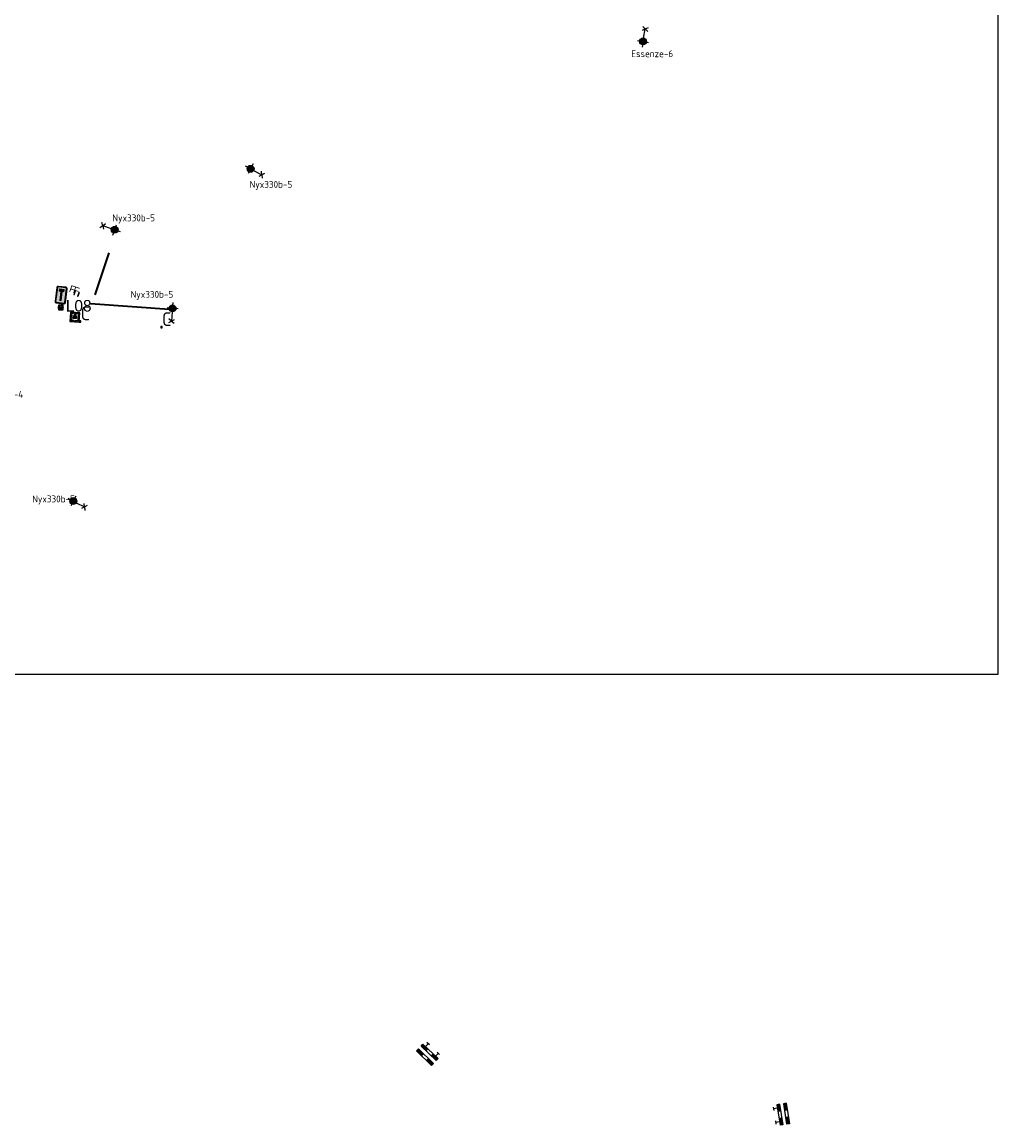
# Model space of a CAD drawing. Header units: metres. Extents: x 167358 to 169466, y 462430 to 462985.
# Tile 21 of 29: x 167724 to 167936, y 462430 to 462670. Entities that reach past the tile are written whole.
import ezdxf
from ezdxf.enums import TextEntityAlignment as Align

# ---------------------------------------------------------------- set-up
doc = ezdxf.new("R2018")
doc.units = ezdxf.units.M
doc.header["$LTSCALE"] = 0.2
doc.linetypes.add('DASHED', pattern=[0.75, 0.5, -0.25])
for name, color, linetype, lineweight in [('N-WE-IE-MEUBILAIR_WEGMEUBILAIR-S', 162, 'Continuous', 25), ('N-WE-IE-MEUBILAIR_WEGMEUBILAIR_CONTAINER-S', 162, 'Continuous', 25), ('N-WE-IE-MEUBILAIR_WEGMEUBILAIR_CONTAINER_ONDERGRONDS-S', 24, 'Continuous', 25), ('N-WE-IE-MEUBILAIR_WEGMEUBILAIR_LICHTMAST-S', 24, 'Continuous', 25), ('N-WE-IE-MEUBILAIR_WEGMEUBILAIR_VERKEERSBORD-S', 92, 'Continuous', 25), ('N-WE-IE-TERREINAFSCHEIDING_KUNSTMATIG_RASTERHEKWERK-G', 213, 'IE-TERREINAFSCHEIDING-KUNSTMATIG-OPEN', 35), ('N-WE-IE-TERREINAFSCHEIDING_KUNSTMATIG_STAAFMATHEKWERK-t18', 215, 'IE-TERREINAFSCHEIDING-KUNSTMATIG-OPEN', 35), ('N-WE-VW-VERKEERSTEKEN_BORD_L-S', 7, 'Continuous', 25)]:
    doc.layers.add(name, color=color, linetype=linetype, lineweight=lineweight)
for name, color, linetype in [('TA72_ROOD', 240, 'Continuous'), ('TB72_BORDEN', 7, 'Continuous'), ('X_uitv', 7, 'Continuous')]:
    doc.layers.add(name, color=color, linetype=linetype)
doc.styles.add('NLCS-ISO', font='NLCS-ISO.ttf')
doc.styles.add('ZURICH', font='ZURCHN.TTF')
doc.linetypes.add('IE-TERREINAFSCHEIDING-KUNSTMATIG-OPEN', pattern='A,7,-1.5,[67,NLCS.SHX,S=0.75,R=0,X=0,Y=0],-1.5', length=10)
picture_1 = doc.add_image_def('image1.png', size_in_pixel=(1080, 776))

# ---------------------------------------------------------------- blocks, each defined once
blk = doc.blocks.new('N-SIE-WEG_LICHTMAST_1UITHOUDER-SO')
h = blk.add_hatch(color=256)
edge = h.paths.add_edge_path()
edge.add_arc((0, 0), 1.5, 0, 360)
for p, q in [((-5.5, 0), (-6.34, 1.24)), ((-5.5, 0), (-6.34, -1.24)), ((-5.5, 0), (-4.66, 1.24)), ((-1.5, 0), (-5.5, 0)), ((-5.5, 0), (-4.66, -1.24)), ((0, 0), (-1.49, 0)), ((0, -2.42), (0, 2.33)), ((0, 0), (2.52, 0))]:
    blk.add_line(p, q)
blk.add_circle((0, 0), 1.5)
at = {"style": 'ZURICH'}
blk.add_attdef('TYPE', text='', height=3, dxfattribs=at).set_placement((6.91, 5.26), align=Align.BOTTOM_CENTER)
blk = doc.blocks.new('SIE-WEG_CONTAINER_TEGEL')
at = {"flags": 128}
blk.add_lwpolyline([(-0.15, -0.15), (0.15, -0.15), (0.15, 0.15), (-0.15, 0.15)], close=True, dxfattribs=at)
blk.add_solid([(-0.15, 0.15), (-0.15, -0.15), (0.15, 0.15), (0.15, -0.15)])
at = {"style": 'NLCS-ISO'}
blk.add_text('C', height=0.2, dxfattribs=at).set_placement((0, 0), align=Align.MIDDLE_CENTER)
blk.add_attdef('TEGEL', (0.09, 0.26), '', height=3, dxfattribs=at)
blk = doc.blocks.new('SIE-WEG_FIETSNIET 900 Grijsen Square')
for p, q in [((0.67, 0.6), (-0.02, 0.02)), ((-0.02, 0.02), (0.02, -0.02)), ((0.71, 0.56), (0.02, -0.02)), ((0.03, 0.06), (0.07, 0.02)), ((0.62, 0.56), (0.66, 0.52)), ((0.67, 0.6), (0.71, 0.56))]:
    blk.add_line(p, q)
at = {"style": 'ZURICH', "text_generation_flag": 2}
blk.add_text('F', height=1.5, rotation=310.8509, dxfattribs=at).set_placement((1.16, -0.78))
blk = doc.blocks.new('CONTAINER_ONDERGRONDSE_5000L')
at = {"ltscale": 0.2}
blk.add_lwpolyline([(0, 2), (0, 0), (2, 0), (2, 2)], close=True, dxfattribs=at)
at = {"color": 8, "linetype": 'DASHED', "ltscale": 0.2}
for points in [[(0.14, 1.86), (0.14, 0.14), (1.86, 0.14), (1.86, 1.86)], [(0.27, 1.72), (0.27, 0.27), (1.72, 0.27), (1.72, 1.72)]]:
    blk.add_lwpolyline(points, close=True, dxfattribs=at)
blk.add_lwpolyline([(0.65, 0.7), (0.65, 1.3), (1.35, 1.3), (1.35, 0.7)], close=True)
for points in [[(0.75, 0.7), (0.75, 1), (1.25, 1), (1.25, 0.7)], [(1, 0.7), (1.12, 0.38), (0.88, 0.38), (1, 0.7)], [(1, 0), (1, 0.7)]]:
    blk.add_lwpolyline(points)
blk = doc.blocks.new('bm14')
at = {"layer": 'TA72_ROOD'}
for p, q in [((0.185, 0.723), (0.185, 0.572)), ((0.563, 0.723), (0.563, 0.572)), ((0.185, 0.367), (0.185, 0.216)), ((0.563, 0.367), (0.563, 0.216))]:
    blk.add_line(p, q, dxfattribs=at)
for points in [[(-0.192, 0.723), (0.185, 0.723), (-0.192, 0.572), (0.185, 0.572)], [(0.563, 0.723), (0.941, 0.723), (0.563, 0.572), (0.941, 0.572)], [(-0.192, 0.367), (0.185, 0.367), (-0.192, 0.216), (0.185, 0.216)], [(0.563, 0.367), (0.941, 0.367), (0.563, 0.216), (0.941, 0.216)]]:
    blk.add_solid(points, dxfattribs=at)
at = {"layer": 'TB72_BORDEN'}
for p, q in [((-0.192, 0.723), (0.941, 0.723)), ((-0.192, 0.723), (-0.192, 0.572)), ((0.941, 0.723), (0.941, 0.572)), ((-0.192, 0.572), (0.941, 0.572)), ((-0.192, 0.367), (0.941, 0.367)), ((-0.192, 0.367), (-0.192, 0.216)), ((-0.192, 0.216), (0.941, 0.216)), ((-0.093, 0), (0.093, 0)), ((-0.004, 0.216), (-0.004, 0)), ((0.752, 0.216), (0.752, 0)), ((0.941, 0.367), (0.941, 0.216)), ((0.663, 0), (0.848, 0))]:
    blk.add_line(p, q, dxfattribs=at)
blk = doc.blocks.new('N-SVW-VERKEERSTEKEN_BORD_L08-SO')
at = {"true_color": 0x007dc8}
h = blk.add_hatch(color=152, dxfattribs=at)
h.dxf.hatch_style = 1
h.paths.add_polyline_path([(-2.25, 3.05), (-2.25, -3.05, 0.414214), (-1.55, -3.75), (0, -3.75), (0, -3.55), (-1.55, -3.55, -0.414214), (-2.05, -3.05), (-2.05, 3.05, -0.414214), (-1.55, 3.55), (0, 3.55), (0, 3.75), (-1.55, 3.75, 0.414214)])
at = {"true_color": 0xffffff}
h = blk.add_hatch(color=7, dxfattribs=at)
h.dxf.hatch_style = 1
h.paths.add_polyline_path([(-1.55, -3.35, -0.414214), (-1.85, -3.05), (-1.85, 3.05, -0.414214), (-1.55, 3.35), (0, 3.35), (0, 3.55), (-1.55, 3.55, 0.414214), (-2.05, 3.05), (-2.05, -3.05, 0.414214), (-1.55, -3.55), (0, -3.55), (0, -3.35)])
at = {"true_color": 0x007dc8}
h = blk.add_hatch(color=152, dxfattribs=at)
h.dxf.hatch_style = 1
h.paths.add_polyline_path([(0, 3.35), (-1.55, 3.35, 0.414214), (-1.85, 3.05), (-1.85, -3.05, 0.414214), (-1.55, -3.35), (0, -3.35), (0, -2.35), (-0.3, -2.35), (-0.3, 1.55), (-1.05, 1.55), (-1.05, 2.55), (0, 2.55)])
at = {"true_color": 0xffffff}
h = blk.add_hatch(color=7, dxfattribs=at)
h.dxf.hatch_style = 1
h.paths.add_polyline_path([(0, 2.55), (-1.05, 2.55), (-1.05, 1.55), (0, 1.55), (0, 1.65), (-0.95, 1.65), (-0.95, 2.45), (0, 2.45)])
at = {"true_color": 0xff0000}
h = blk.add_hatch(color=1, dxfattribs=at)
h.dxf.hatch_style = 1
h.paths.add_polyline_path([(-0.95, 1.65), (0.95, 1.65), (0.95, 2.45), (-0.95, 2.45)])
at = {"true_color": 0xffffff}
h = blk.add_hatch(color=7, dxfattribs=at)
h.dxf.hatch_style = 1
h.paths.add_polyline_path([(0.3, 1.55), (0.3, -2.35), (-0.3, -2.35), (-0.3, 1.55)])
at = {"true_color": 0x007dc8}
h = blk.add_hatch(color=152, dxfattribs=at)
h.dxf.hatch_style = 1
h.paths.add_polyline_path([(1.55, 3.75), (0, 3.75), (0, 3.55), (1.55, 3.55, -0.414214), (2.05, 3.05), (2.05, -3.05, -0.414214), (1.55, -3.55), (0, -3.55), (0, -3.75), (1.55, -3.75, 0.414214), (2.25, -3.05), (2.25, 3.05, 0.414214)])
at = {"true_color": 0xffffff}
h = blk.add_hatch(color=7, dxfattribs=at)
h.dxf.hatch_style = 1
h.paths.add_polyline_path([(0, -3.35), (0, -3.55), (1.55, -3.55, 0.414214), (2.05, -3.05), (2.05, 3.05, 0.414214), (1.55, 3.55), (0, 3.55), (0, 3.35), (1.55, 3.35, -0.414214), (1.85, 3.05), (1.85, -3.05, -0.414214), (1.55, -3.35)])
at = {"true_color": 0x007dc8}
h = blk.add_hatch(color=152, dxfattribs=at)
h.dxf.hatch_style = 1
h.paths.add_polyline_path([(1.85, 3.05, 0.414214), (1.55, 3.35), (0, 3.35), (0, 2.55), (1.05, 2.55), (1.05, 1.55), (0.3, 1.55), (0.3, -2.35), (0, -2.35), (0, -3.35), (1.55, -3.35, 0.414214), (1.85, -3.05)])
at = {"true_color": 0xffffff}
h = blk.add_hatch(color=7, dxfattribs=at)
h.dxf.hatch_style = 1
h.paths.add_polyline_path([(1.05, 2.55), (0, 2.55), (0, 2.45), (0.95, 2.45), (0.95, 1.65), (0, 1.65), (0, 1.55), (1.05, 1.55)])
at = {"color": 152, "lineweight": 0, "true_color": 0x007dc8}
blk.add_lwpolyline([(-1.55, -3.75), (1.55, -3.75, 0.414214), (2.25, -3.05), (2.25, 3.05, 0.414214), (1.55, 3.75), (-1.55, 3.75, 0.414214), (-2.25, 3.05), (-2.25, -3.05, 0.414214)], format="xyb", close=True, dxfattribs=at)
at = {"color": 7, "lineweight": 0, "true_color": 0xffffff}
for points in [[(-1.55, -3.55), (1.55, -3.55, 0.414214), (2.05, -3.05), (2.05, 3.05, 0.414214), (1.55, 3.55), (-1.55, 3.55, 0.414214), (-2.05, 3.05), (-2.05, -3.05, 0.414214)], [(-1.55, -3.35), (1.55, -3.35, 0.414214), (1.85, -3.05), (1.85, 3.05, 0.414214), (1.55, 3.35), (-1.55, 3.35, 0.414214), (-1.85, 3.05), (-1.85, -3.05, 0.414214)]]:
    blk.add_lwpolyline(points, format="xyb", close=True, dxfattribs=at)
for points in [[(-1.05, 1.55), (1.05, 1.55), (1.05, 2.55), (-1.05, 2.55)], [(-0.95, 1.65), (0.95, 1.65), (0.95, 2.45), (-0.95, 2.45)], [(0.3, 1.55), (0.3, -2.35), (-0.3, -2.35), (-0.3, 1.55)]]:
    blk.add_lwpolyline(points, close=True, dxfattribs=at)
blk = doc.blocks.new('N-SIE-WEG_VERKEERSBORD_PAAL-SO')
h = blk.add_hatch(color=256)
h.dxf.hatch_style = 1
h.paths.add_polyline_path([(-1, 0, 1), (1, 0, 1)])
h.paths.add_polyline_path([(0.8, 0, -1), (-0.8, 0, -1)], flags=16)
h = blk.add_hatch(color=256)
h.dxf.hatch_style = 1
h.paths.add_polyline_path([(0, 1), (-1, 1), (-0.8, 0.6, -0.037994), (-0.7, 0.71), (-0.77, 0.86), (-0.51, 0.86, -0.134934)])
h = blk.add_hatch(color=256)
h.dxf.hatch_style = 1
h.paths.add_polyline_path([(-0.86, 0.72), (-1, 1), (-1, 0, -0.134934), (-0.86, 0.51)])
h = blk.add_hatch(color=256)
h.dxf.hatch_style = 1
h.paths.add_polyline_path([(-0.51, -0.86), (-0.86, -0.86), (-0.86, -0.51, -0.134934), (-1, 0), (-1, -1), (0, -1, -0.134934)])
h = blk.add_hatch(color=256)
h.dxf.hatch_style = 1
h.paths.add_polyline_path([(-0.6, 0.52, 0.050318), (-0.69, 0.39), (-0.11, -0.79, 0.066661), (0.11, -0.79), (0.69, 0.39, 0.050318), (0.6, 0.52), (0, -0.69)])
h = blk.add_hatch(color=256)
h.dxf.hatch_style = 1
h.paths.add_polyline_path([(0.17, 0, 1), (-0.17, 0, 1)])
h = blk.add_hatch(color=256)
h.dxf.hatch_style = 1
h.paths.add_polyline_path([(1, 1), (0, 1, -0.134934), (0.51, 0.86), (0.77, 0.86), (0.7, 0.71, -0.037994), (0.8, 0.6)])
h = blk.add_hatch(color=256)
h.dxf.hatch_style = 1
h.paths.add_polyline_path([(1, 0, -0.134934), (0.86, -0.51), (0.86, -0.86), (0.51, -0.86, -0.134934), (0, -1), (1, -1)])
h = blk.add_hatch(color=256)
h.dxf.hatch_style = 1
h.paths.add_polyline_path([(1, 1), (0.86, 0.72), (0.86, 0.51, -0.134934), (1, 0)])
for points in [[(-1, -1), (1, -1), (1, 1), (-1, 1)], [(-0.86, -0.86), (0.86, -0.86), (0.86, 0.86), (-0.86, 0.86)]]:
    blk.add_lwpolyline(points, close=True)
at = {"flags": 128}
for points in [[(-1, 1), (0, -1), (1, 1)], [(-0.77, 0.86), (0, -0.69), (0.77, 0.86)]]:
    blk.add_lwpolyline(points, close=True, dxfattribs=at)
for radius in [1, 0.796, 0.171]:
    blk.add_circle((0, 0), radius)
at = {"lineweight": 30, "flags": 104}
blk.add_attdef('bordgegevens', text='', height=3, dxfattribs=at).set_placement((2.21, 3.21), align=Align.TOP_LEFT)
at = {"style": 'NLCS-ISO', "flags": 9}
for tag, p in [('PAAL', (2.21, -4.13)), ('LOCATIE', (2.21, -8.3))]:
    blk.add_attdef(tag, p, '', height=3, dxfattribs=at)

msp = doc.modelspace()

# ---------------------------------------------------------------- linework, layer by layer
at = {"layer": 'N-WE-IE-TERREINAFSCHEIDING_KUNSTMATIG_RASTERHEKWERK-G', "flags": 128}
for points in [[(167743.07, 462619.55), (167740, 462610.43)], [(167739.1, 462608.55), (167757.19, 462607.26)]]:
    msp.add_lwpolyline(points, dxfattribs=at)

# ---------------------------------------------------------------- block references
at = {"layer": 'N-WE-IE-MEUBILAIR_WEGMEUBILAIR-S', "xscale": -1, "rotation": 291.5136548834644}
for p in [(167735.48, 462610.4), (167736.33, 462610.11)]:
    msp.add_blockref('SIE-WEG_FIETSNIET 900 Grijsen Square', p, dxfattribs=at)
at = {"layer": 'N-WE-IE-MEUBILAIR_WEGMEUBILAIR_CONTAINER-S'}
ref = msp.add_blockref('SIE-WEG_CONTAINER_TEGEL', (167736.85, 462604.7), dxfattribs=dict(at, rotation=355.9177004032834))
ref.add_attrib('TEGEL', 'C', (167736.95, 462604.95), dxfattribs={"layer": '0', "height": 3, "style": 'NLCS-ISO'})
ref = msp.add_blockref('SIE-WEG_CONTAINER_TEGEL', (167736.85, 462604.7), dxfattribs=dict(at, rotation=355.9177004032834))
ref.add_attrib('TEGEL', 'C', (167736.95, 462604.95), dxfattribs={"layer": '0', "height": 3, "style": 'NLCS-ISO'})
ref = msp.add_blockref('SIE-WEG_CONTAINER_TEGEL', (167754.5, 462603.44), dxfattribs=dict(at, rotation=355.9177004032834))
ref.add_attrib('TEGEL', 'C', (167754.61, 462603.69), dxfattribs={"layer": '0', "height": 3, "style": 'NLCS-ISO'})
ref = msp.add_blockref('SIE-WEG_CONTAINER_TEGEL', (167754.5, 462603.44), dxfattribs=dict(at, rotation=355.9177004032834))
ref.add_attrib('TEGEL', 'C', (167754.61, 462603.69), dxfattribs={"layer": '0', "height": 3, "style": 'NLCS-ISO'})
at = {"layer": 'N-WE-IE-MEUBILAIR_WEGMEUBILAIR_CONTAINER_ONDERGRONDS-S', "rotation": 175.9050184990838}
msp.add_blockref('CONTAINER_ONDERGRONDSE_5000L', (167736.78, 462606.56), dxfattribs=at)
at = {"layer": 'N-WE-IE-MEUBILAIR_WEGMEUBILAIR_LICHTMAST-S'}
ref = msp.add_blockref('N-SIE-WEG_LICHTMAST_1UITHOUDER-SO', (167858.96, 462665.42), dxfattribs=dict(at, xscale=0.5, yscale=0.5, zscale=0.5, rotation=259.9598503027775))
ref.add_attrib('TYPE', 'Essenze-6', dxfattribs={"layer": '0', "height": 1.5, "style": 'NLCS-ISO'}).set_placement((167860.95, 462661.56), align=Align.BOTTOM_CENTER)
ref = msp.add_blockref('N-SIE-WEG_LICHTMAST_1UITHOUDER-SO', (167773.81, 462637.79), dxfattribs=dict(at, xscale=0.5, yscale=0.5, zscale=0.5, rotation=152.3222527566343))
ref.add_attrib('TYPE', 'Nyx330b-5', dxfattribs={"layer": '0', "height": 1.5, "style": 'NLCS-ISO'}).set_placement((167778.23, 462633.21), align=Align.BOTTOM_CENTER)
ref = msp.add_blockref('N-SIE-WEG_LICHTMAST_1UITHOUDER-SO', (167744.34, 462624.57), dxfattribs=dict(at, xscale=0.5, yscale=0.5, zscale=0.5, rotation=341.22588855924))
ref.add_attrib('TYPE', 'Nyx330b-5', dxfattribs={"layer": '0', "height": 1.5, "style": 'NLCS-ISO'}).set_placement((167748.46, 462625.95), align=Align.BOTTOM_CENTER)
ref = msp.add_blockref('N-SIE-WEG_LICHTMAST_1UITHOUDER-SO', (167756.89, 462607.51), dxfattribs=dict(at, xscale=0.5, yscale=0.5, zscale=0.5, rotation=85.00987452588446))
ref.add_attrib('TYPE', 'Nyx330b-5', dxfattribs={"layer": '0', "height": 1.5, "style": 'NLCS-ISO'}).set_placement((167752.41, 462609.36), align=Align.BOTTOM_CENTER)
ref = msp.add_blockref('N-SIE-WEG_LICHTMAST_1UITHOUDER-SO', (167717.64, 462591.42), dxfattribs=dict(at, xscale=0.5, yscale=0.5, zscale=0.5, rotation=263.4617417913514))
ref.add_attrib('TYPE', 'Nyx330b-4', dxfattribs={"layer": '0', "height": 1.5, "style": 'NLCS-ISO'}).set_placement((167719.86, 462587.68), align=Align.BOTTOM_CENTER)
ref = msp.add_blockref('N-SIE-WEG_LICHTMAST_1UITHOUDER-SO', (167735.35, 462565.72), dxfattribs=dict(at, xscale=0.5, yscale=0.5, zscale=0.5, rotation=152.4924087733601))
ref.add_attrib('TYPE', 'Nyx330b-5', dxfattribs={"layer": '0', "height": 1.5, "style": 'NLCS-ISO'}).set_placement((167731.07, 462564.99), align=Align.BOTTOM_CENTER)
at = {"layer": 'N-WE-IE-MEUBILAIR_WEGMEUBILAIR_VERKEERSBORD-S', "ltscale": 0.2}
ref = msp.add_blockref('N-SIE-WEG_VERKEERSBORD_PAAL-SO', (167732.63, 462607.73), dxfattribs=dict(at, xscale=0.5, yscale=0.5, zscale=0.5))
lines = msp.add_mtext('L08', dxfattribs={"layer": '0', "insert": (167733.74, 462609.34), "char_height": 2.5, "attachment_point": 1})
ref.add_attrib('bordgegevens', '', (167733.74, 462609.34), dxfattribs={"flags": 104}).embed_mtext(lines)
at = {"layer": 'N-WE-IE-TERREINAFSCHEIDING_KUNSTMATIG_STAAFMATHEKWERK-t18', "xscale": 4, "yscale": 4, "zscale": 2}
for p, rotation in [((167814.53, 462445.95), 136.2509100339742), ((167887.26, 462433.91), 278.8496975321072)]:
    msp.add_blockref('bm14', p, dxfattribs=dict(at, rotation=rotation))
at = {"layer": 'N-WE-VW-VERKEERSTEKEN_BORD_L-S', "xscale": 0.5, "yscale": 0.5, "zscale": 0.5, "rotation": 352.9767098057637}
msp.add_blockref('N-SVW-VERKEERSTEKEN_BORD_L08-SO', (167732.71, 462610.41), dxfattribs=at)

# ---------------------------------------------------------------- pictures from other files: only their frames are drawn
at = {"layer": 'X_uitv'}
image = msp.add_image(picture_1, insert=(167358.17, 462528.04), size_in_units=(577.77, 415.14), rotation=0.00819, dxfattribs=at)
image.dxf.flags = 7

doc.saveas('drawing.dxf')
